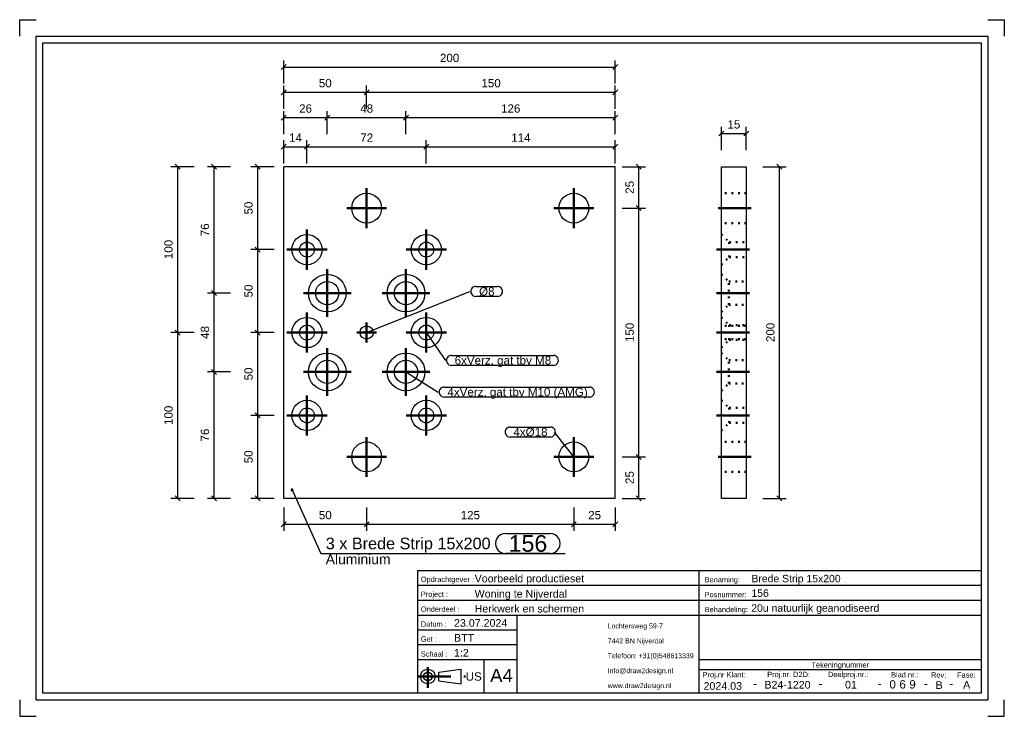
# Model space of a CAD drawing. Header units: millimetres. Extents: x 166 to 463, y -270 to -60.
import ezdxf
from ezdxf.enums import TextEntityAlignment as Align

# ---------------------------------------------------------------- set-up
doc = ezdxf.new("R2010")
doc.units = ezdxf.units.MM
doc.linetypes.add('DOT', pattern=[2, 0.5, -1.5])
doc.linetypes.add('STRICHPUNKT2', pattern=[18.5, 10, -4, 0.5, -4])
doc.layers.get('0').update_dxf_attribs({"linetype": 'CONTINUOUS'})
for name, color, linetype in [('DIM49', 4, 'CONTINUOUS'), ('TXT_ALL', 7, 'CONTINUOUS'), ('TXT_DIM49', 2, 'CONTINUOUS'), ('TXT_YELLOW', 2, 'CONTINUOUS')]:
    doc.layers.add(name, color=color, linetype=linetype)
doc.layers.add('LE_ALL', color=7, linetype='CONTINUOUS', lineweight=50)
doc.styles.add('ARIAL', font='arial.ttf')

# ---------------------------------------------------------------- blocks, each defined once
blk = doc.blocks.new('TFIELD_00005', base_point=(343.42, -260.48))
at = {"layer": 'TXT_YELLOW', "style": 'ARIAL'}
for s, p in [('Lochtersweg 59-7', (343.42, -242.48)), ('7442 BN Nijverdal', (343.42, -246.98)), ('Telefoon: +31(0)548613339', (343.42, -251.48)), ('Info@draw2design.nl', (343.42, -255.98)), ('www.draw2design.nl', (343.42, -260.48))]:
    blk.add_text(s, height=1.5, dxfattribs=at).set_placement(p, align=Align.MIDDLE_LEFT)
blk = doc.blocks.new('FLEX_00004', base_point=(356.24, -262.73))
blk.add_blockref('TFIELD_00005', (343.42, -260.48))
blk = doc.blocks.new('D2D_00003', base_point=(316.3, -260.87))
blk.add_blockref('FLEX_00004', (356.24, -262.73))
blk = doc.blocks.new('TFIELD_00007', base_point=(307.96, -257.42))
at = {"layer": 'TXT_YELLOW', "style": 'ARIAL'}
blk.add_text('A4', height=4, dxfattribs=at).set_placement((307.96, -257.42), align=Align.MIDDLE_LEFT)
blk = doc.blocks.new('FLEX_00006', base_point=(311.34, -257.42))
blk.add_blockref('TFIELD_00007', (307.96, -257.42))
blk = doc.blocks.new('TFIELD_00013', base_point=(300.58, -257.73))
at = {"layer": 'TXT_YELLOW', "style": 'ARIAL'}
blk.add_text('US', height=2.5, dxfattribs=at).set_placement((300.58, -257.73), align=Align.MIDDLE_LEFT)
blk = doc.blocks.new('FLEX_00012', base_point=(300.58, -257.73))
blk.add_blockref('TFIELD_00013', (300.58, -257.73))
blk = doc.blocks.new('US_00011', base_point=(290.49, -257.73))
blk.add_line((292.51, -259.06), (299.07, -259.95))
blk.add_lwpolyline([(292.51, -259.06), (292.51, -256.39), (299.07, -255.5), (299.07, -259.95)])
for radius in [2.22, 1.33]:
    blk.add_circle((289.15, -257.73), radius)
at = {"layer": 'LE_ALL', "color": 1, "linetype": 'STRICHPUNKT2'}
for p, q in [((289.15, -254.91), (289.15, -261.13)), ((286.05, -257.73), (300.92, -257.73))]:
    blk.add_line(p, q, dxfattribs=at)
blk.add_blockref('FLEX_00012', (300.58, -257.73))
blk = doc.blocks.new('SCHRIFE_00015', base_point=(297.05, -242.73))
for p, q in [((286.05, -225.73), (371.05, -225.73)), ((286.05, -225.73), (286.05, -262.73)), ((371.05, -225.73), (456.05, -225.73)), ((371.05, -262.73), (371.05, -225.73)), ((456.05, -225.73), (456.05, -262.73)), ((286.05, -230.23), (371.05, -230.23)), ((371.05, -230.23), (456.05, -230.23)), ((286.05, -234.73), (371.05, -234.73)), ((371.05, -234.73), (456.05, -234.73)), ((286.05, -239.23), (456.05, -239.23)), ((316.05, -239.23), (316.05, -262.73)), ((316.05, -243.73), (286.05, -243.73)), ((316.05, -248.23), (286.05, -248.23)), ((316.05, -252.73), (286.05, -252.73)), ((306.05, -252.73), (306.05, -262.73)), ((456.05, -252.73), (371.05, -252.73)), ((456.05, -255.73), (371.05, -255.73)), ((456.05, -262.73), (286.05, -262.73))]:
    blk.add_line(p, q)
at = {"layer": 'TXT_YELLOW', "style": 'ARIAL'}
for s, height, p in [('Voorbeeld productieset', 2.3, (303.28, -229.33)), ('Brede Strip 15x200', 2.25, (386.77, -229.33)), ('Woning te Nijverdal', 2.3, (303.28, -233.93)), ('156', 2.25, (386.77, -233.72)), ('Herkwerk en schermen', 2.3, (303.28, -238.43)), ('20u natuurlijk geanodiseerd', 2.25, (386.72, -238.22)), ('23.07.2024', 2.3, (297.05, -242.73)), ('BTT', 2.3, (297.05, -247.23)), ('1:2', 2.3, (297.05, -251.73))]:
    blk.add_text(s, height=height, dxfattribs=at).set_placement(p)
for s, height, p in [('2024.03', 2.3, (378.13, -261.73)), ('-', 2.5, (387.88, -261.07)), ('B24-1220', 2.3, (397.65, -261.37)), ('-', 2.5, (407.62, -261.07)), ('01', 2.3, (416.79, -261.35)), ('-', 2.5, (425.45, -261.07)), ('-', 2.5, (439.39, -261.07)), ('B', 2.3, (443.39, -261.46)), ('-', 2.5, (447.04, -261.07)), ('A', 2.3, (451.69, -261.36))]:
    blk.add_text(s, height=height, dxfattribs=at).set_placement(p, align=Align.CENTER)
blk = doc.blocks.new('TFIELD_00019', base_point=(434.4, -260.1))
at = {"layer": 'TXT_ALL', "style": 'ARIAL'}
blk.add_text('9', height=2.5, dxfattribs=at).set_placement((434.4, -260.1), align=Align.MIDDLE_LEFT)
blk = doc.blocks.new('9_00018')
blk.add_blockref('TFIELD_00019', (434.4, -260.1))
blk = doc.blocks.new('TELLER1_00017')
blk.add_blockref('9_00018', (0, 0))
blk = doc.blocks.new('TFIELD_00022', base_point=(431.4, -260.1))
at = {"layer": 'TXT_ALL', "style": 'ARIAL'}
blk.add_text('6', height=2.5, dxfattribs=at).set_placement((431.4, -260.1), align=Align.MIDDLE_LEFT)
blk = doc.blocks.new('6_00021')
blk.add_blockref('TFIELD_00022', (431.4, -260.1))
blk = doc.blocks.new('TELLER2_00020')
blk.add_blockref('6_00021', (0, 0))
blk = doc.blocks.new('TFIELD_00025', base_point=(428.4, -260.1))
at = {"layer": 'TXT_ALL', "style": 'ARIAL'}
blk.add_text('0', height=2.5, dxfattribs=at).set_placement((428.4, -260.1), align=Align.MIDDLE_LEFT)
blk = doc.blocks.new('0_00024')
blk.add_blockref('TFIELD_00025', (428.4, -260.1))
blk = doc.blocks.new('TELLER3_00023')
blk.add_blockref('0_00024', (0, 0))
blk = doc.blocks.new('NL_00026', base_point=(287.05, -229.23))
at = {"layer": 'TXT_ALL', "color": 1, "style": 'ARIAL'}
blk.add_text('Tekeningnummer', height=1.6, dxfattribs=at).set_placement((413.55, -254.23), align=Align.MIDDLE_CENTER)
at = {"layer": 'TXT_YELLOW', "style": 'ARIAL'}
for s, p in [('Opdrachtgever :', (287.05, -229.23)), ('Benaming:', (372.65, -229.33)), ('Project :', (287.05, -233.73)), ('Posnummer:', (372.65, -233.83)), ('Onderdeel :', (287.05, -238.23)), ('Behandeling:', (372.65, -238.33)), ('Datum :', (287.05, -242.73)), ('Get :', (287.05, -247.23)), ('Schaal :', (287.05, -251.73)), ('Proj.nr Klant:', (372.05, -257.97)), ('Proj.nr. D2D:', (391.53, -257.9)), ('Deelproj.nr.:', (409.85, -257.9)), ('Blad.nr.:', (428.89, -258.01)), ('Rev:', (440.96, -258.06)), ('Fase:', (448.8, -258.06))]:
    blk.add_text(s, height=1.6, dxfattribs=at).set_placement(p)
blk = doc.blocks.new('SCHRIFE_00014')
for name, p in [('SCHRIFE_00015', (297.05, -242.73)), ('NL_00026', (287.05, -229.23)), ('TELLER3_00023', (0, 0)), ('TELLER2_00020', (0, 0)), ('TELLER1_00017', (0, 0))]:
    blk.add_blockref(name, p)
blk = doc.blocks.new('DINA4Q_00002', base_point=(456.05, -66.73))
for p, q in [((458.05, -64.73), (458.05, -264.73)), ((173.05, -262.73), (173.05, -66.73)), ((173.05, -66.73), (456.05, -66.73)), ((171.05, -264.73), (458.05, -264.73))]:
    blk.add_line(p, q)
for points in [[(166.05, -64.73), (166.05, -59.73), (171.05, -59.73)], [(458.05, -59.73), (463.05, -59.73), (463.05, -64.73)], [(171.05, -264.73), (171.05, -64.73), (458.05, -64.73)], [(456.05, -66.73), (456.05, -262.73), (173.05, -262.73)], [(166.05, -264.73), (166.05, -269.73), (171.05, -269.73)], [(458.05, -269.73), (463.05, -269.73), (463.05, -264.73)]]:
    blk.add_lwpolyline(points)
for name, p in [('SCHRIFE_00014', (0, 0)), ('D2D_00003', (316.3, -260.87)), ('US_00011', (290.49, -257.73)), ('FLEX_00006', (311.34, -257.42))]:
    blk.add_blockref(name, p)
blk = doc.blocks.new('_ZBL0065_00001')
blk.add_blockref('DINA4Q_00002', (456.05, -66.73))
blk = doc.blocks.new('_D1', base_point=(250.34, -87.75))
at = {"layer": 'DIM49', "color": 1}
for p, q in [((246.45, -88.5), (244.95, -90)), ((245.7, -94.25), (245.7, -87.25)), ((258.07, -90), (259.57, -88.5)), ((258.82, -94.25), (258.82, -87.25)), ((245.7, -89.25), (258.82, -89.25))]:
    blk.add_line(p, q, dxfattribs=at)
at = {"layer": 'TXT_DIM49', "style": 'ARIAL'}
blk.add_text('26', height=2.5, dxfattribs=at).set_placement((250.34, -87.75))
blk = doc.blocks.new('_D2', base_point=(268.78, -87.75))
at = {"layer": 'DIM49', "color": 1}
for p, q in [((259.57, -88.5), (258.07, -90)), ((258.82, -94.25), (258.82, -87.25)), ((281.82, -90), (283.32, -88.5)), ((282.57, -94.25), (282.57, -87.25)), ((258.82, -89.25), (282.57, -89.25))]:
    blk.add_line(p, q, dxfattribs=at)
at = {"layer": 'TXT_DIM49', "style": 'ARIAL'}
blk.add_text('48', height=2.5, dxfattribs=at).set_placement((268.78, -87.75))
blk = doc.blocks.new('_D3', base_point=(311.25, -87.75))
at = {"layer": 'DIM49', "color": 1}
for p, q in [((283.32, -88.5), (281.82, -90)), ((282.57, -94.25), (282.57, -87.25)), ((344.95, -90), (346.45, -88.5)), ((345.7, -94.25), (345.7, -87.25)), ((282.57, -89.25), (345.7, -89.25))]:
    blk.add_line(p, q, dxfattribs=at)
at = {"layer": 'TXT_DIM49', "style": 'ARIAL'}
blk.add_text('126', height=2.5, dxfattribs=at).set_placement((311.25, -87.75))
blk = doc.blocks.new('_D4', base_point=(247.28, -96.53))
at = {"layer": 'DIM49', "color": 1}
for p, q in [((246.45, -97.28), (244.95, -98.78)), ((245.7, -103.03), (245.7, -96.03)), ((251.95, -98.78), (253.45, -97.28)), ((252.7, -103.03), (252.7, -96.03)), ((245.7, -98.03), (252.7, -98.03))]:
    blk.add_line(p, q, dxfattribs=at)
at = {"layer": 'TXT_DIM49', "style": 'ARIAL'}
blk.add_text('14', height=2.5, dxfattribs=at).set_placement((247.28, -96.53))
blk = doc.blocks.new('_D5', base_point=(268.78, -96.53))
at = {"layer": 'DIM49', "color": 1}
for p, q in [((253.45, -97.28), (251.95, -98.78)), ((252.7, -103.03), (252.7, -96.03)), ((287.95, -98.78), (289.45, -97.28)), ((288.7, -103.03), (288.7, -96.03)), ((252.7, -98.03), (288.7, -98.03))]:
    blk.add_line(p, q, dxfattribs=at)
at = {"layer": 'TXT_DIM49', "style": 'ARIAL'}
blk.add_text('72', height=2.5, dxfattribs=at).set_placement((268.78, -96.53))
blk = doc.blocks.new('_D6', base_point=(314.32, -96.53))
at = {"layer": 'DIM49', "color": 1}
for p, q in [((289.45, -97.28), (287.95, -98.78)), ((288.7, -103.03), (288.7, -96.03)), ((344.95, -98.78), (346.45, -97.28)), ((345.7, -103.03), (345.7, -96.03)), ((288.7, -98.03), (345.7, -98.03))]:
    blk.add_line(p, q, dxfattribs=at)
at = {"layer": 'TXT_DIM49', "style": 'ARIAL'}
blk.add_text('114', height=2.5, dxfattribs=at).set_placement((314.32, -96.53))
blk = doc.blocks.new('_D7', base_point=(256.28, -80.1))
at = {"layer": 'DIM49', "color": 1}
for p, q in [((245.7, -86.6), (245.7, -79.6)), ((270.7, -86.6), (270.7, -79.6)), ((246.45, -80.85), (244.95, -82.35)), ((245.7, -81.6), (270.7, -81.6)), ((269.95, -82.35), (271.45, -80.85))]:
    blk.add_line(p, q, dxfattribs=at)
at = {"layer": 'TXT_DIM49', "style": 'ARIAL'}
blk.add_text('50', height=2.5, dxfattribs=at).set_placement((256.28, -80.1))
blk = doc.blocks.new('_D8', base_point=(305.32, -80.1))
at = {"layer": 'DIM49', "color": 1}
for p, q in [((270.7, -86.6), (270.7, -79.6)), ((345.7, -86.6), (345.7, -79.6)), ((271.45, -80.85), (269.95, -82.35)), ((270.7, -81.6), (345.7, -81.6)), ((344.95, -82.35), (346.45, -80.85))]:
    blk.add_line(p, q, dxfattribs=at)
at = {"layer": 'TXT_DIM49', "style": 'ARIAL'}
blk.add_text('150', height=2.5, dxfattribs=at).set_placement((305.32, -80.1))
blk = doc.blocks.new('_D9', base_point=(256.28, -210.32))
at = {"layer": 'DIM49', "color": 1}
for p, q in [((245.7, -206.82), (245.7, -213.82)), ((270.7, -206.82), (270.7, -213.82)), ((246.45, -211.07), (244.95, -212.57)), ((245.7, -211.82), (270.7, -211.82)), ((269.95, -212.57), (271.45, -211.07))]:
    blk.add_line(p, q, dxfattribs=at)
at = {"layer": 'TXT_DIM49', "style": 'ARIAL'}
blk.add_text('50', height=2.5, dxfattribs=at).set_placement((256.28, -210.32))
blk = doc.blocks.new('_D10', base_point=(299.07, -210.32))
at = {"layer": 'DIM49', "color": 1}
for p, q in [((270.7, -206.82), (270.7, -213.82)), ((333.2, -206.82), (333.2, -213.82)), ((271.45, -211.07), (269.95, -212.57)), ((270.7, -211.82), (333.2, -211.82)), ((332.45, -212.57), (333.95, -211.07))]:
    blk.add_line(p, q, dxfattribs=at)
at = {"layer": 'TXT_DIM49', "style": 'ARIAL'}
blk.add_text('125', height=2.5, dxfattribs=at).set_placement((299.07, -210.32))
blk = doc.blocks.new('_D11', base_point=(337.53, -210.32))
at = {"layer": 'DIM49', "color": 1}
for p, q in [((333.2, -206.82), (333.2, -213.82)), ((345.7, -206.82), (345.7, -213.82)), ((333.95, -211.07), (332.45, -212.57)), ((333.2, -211.82), (345.7, -211.82)), ((344.95, -212.57), (346.45, -211.07))]:
    blk.add_line(p, q, dxfattribs=at)
at = {"layer": 'TXT_DIM49', "style": 'ARIAL'}
blk.add_text('25', height=2.5, dxfattribs=at).set_placement((337.53, -210.32))
blk = doc.blocks.new('_D12', base_point=(351.28, -199.7))
at = {"layer": 'DIM49', "color": 1}
for p, q in [((347.78, -191.53), (354.78, -191.53)), ((353.53, -192.28), (352.03, -190.78)), ((352.78, -204.03), (352.78, -191.53)), ((347.78, -204.03), (354.78, -204.03)), ((352.03, -203.28), (353.53, -204.78))]:
    blk.add_line(p, q, dxfattribs=at)
at = {"layer": 'TXT_DIM49', "style": 'ARIAL'}
blk.add_text('25', height=2.5, rotation=90.0002, dxfattribs=at).set_placement((351.28, -199.7))
blk = doc.blocks.new('_D13', base_point=(351.28, -156.91))
at = {"layer": 'DIM49', "color": 1}
for p, q in [((353.53, -117.28), (352.03, -115.78)), ((347.78, -116.53), (354.78, -116.53)), ((352.78, -191.53), (352.78, -116.53)), ((347.78, -191.53), (354.78, -191.53)), ((352.03, -190.78), (353.53, -192.28))]:
    blk.add_line(p, q, dxfattribs=at)
at = {"layer": 'TXT_DIM49', "style": 'ARIAL'}
blk.add_text('150', height=2.5, rotation=90.0002, dxfattribs=at).set_placement((351.28, -156.91))
blk = doc.blocks.new('_D14', base_point=(351.28, -112.2))
at = {"layer": 'DIM49', "color": 1}
for p, q in [((353.53, -104.78), (352.03, -103.28)), ((347.78, -104.03), (354.78, -104.03)), ((352.78, -116.53), (352.78, -104.03)), ((352.03, -115.78), (353.53, -117.28)), ((347.78, -116.53), (354.78, -116.53))]:
    blk.add_line(p, q, dxfattribs=at)
at = {"layer": 'TXT_DIM49', "style": 'ARIAL'}
blk.add_text('25', height=2.5, rotation=90.0002, dxfattribs=at).set_placement((351.28, -112.2))
blk = doc.blocks.new('_D15', base_point=(236.31, -118.45))
at = {"layer": 'DIM49', "color": 1}
for p, q in [((238.56, -104.78), (237.06, -103.28)), ((242.81, -104.03), (235.81, -104.03)), ((237.81, -104.03), (237.81, -129.03)), ((242.81, -129.03), (235.81, -129.03)), ((237.06, -128.28), (238.56, -129.78))]:
    blk.add_line(p, q, dxfattribs=at)
at = {"layer": 'TXT_DIM49', "style": 'ARIAL'}
blk.add_text('50', height=2.5, rotation=90.0002, dxfattribs=at).set_placement((236.31, -118.45))
blk = doc.blocks.new('_D16', base_point=(236.31, -143.45))
at = {"layer": 'DIM49', "color": 1}
for p, q in [((242.81, -129.03), (235.81, -129.03)), ((238.56, -129.78), (237.06, -128.28)), ((237.81, -129.03), (237.81, -154.03)), ((242.81, -154.03), (235.81, -154.03)), ((237.06, -153.28), (238.56, -154.78))]:
    blk.add_line(p, q, dxfattribs=at)
at = {"layer": 'TXT_DIM49', "style": 'ARIAL'}
blk.add_text('50', height=2.5, rotation=90.0002, dxfattribs=at).set_placement((236.31, -143.45))
blk = doc.blocks.new('_D17', base_point=(236.31, -168.45))
at = {"layer": 'DIM49', "color": 1}
for p, q in [((242.81, -154.03), (235.81, -154.03)), ((238.56, -154.78), (237.06, -153.28)), ((237.81, -154.03), (237.81, -179.03)), ((242.81, -179.03), (235.81, -179.03)), ((237.06, -178.28), (238.56, -179.78))]:
    blk.add_line(p, q, dxfattribs=at)
at = {"layer": 'TXT_DIM49', "style": 'ARIAL'}
blk.add_text('50', height=2.5, rotation=90.0002, dxfattribs=at).set_placement((236.31, -168.45))
blk = doc.blocks.new('_D18', base_point=(236.31, -193.45))
at = {"layer": 'DIM49', "color": 1}
for p, q in [((242.81, -179.03), (235.81, -179.03)), ((238.56, -179.78), (237.06, -178.28)), ((237.81, -179.03), (237.81, -204.03)), ((242.81, -204.03), (235.81, -204.03)), ((237.06, -203.28), (238.56, -204.78))]:
    blk.add_line(p, q, dxfattribs=at)
at = {"layer": 'TXT_DIM49', "style": 'ARIAL'}
blk.add_text('50', height=2.5, rotation=90.0002, dxfattribs=at).set_placement((236.31, -193.45))
blk = doc.blocks.new('_D19', base_point=(223.17, -186.89))
at = {"layer": 'DIM49', "color": 1}
for p, q in [((229.67, -165.91), (222.67, -165.91)), ((225.42, -166.66), (223.92, -165.16)), ((224.67, -204.03), (224.67, -165.91)), ((229.67, -204.03), (222.67, -204.03)), ((223.92, -203.28), (225.42, -204.78))]:
    blk.add_line(p, q, dxfattribs=at)
at = {"layer": 'TXT_DIM49', "style": 'ARIAL'}
blk.add_text('76', height=2.5, rotation=90.0002, dxfattribs=at).set_placement((223.17, -186.89))
blk = doc.blocks.new('_D20', base_point=(223.17, -155.95))
at = {"layer": 'DIM49', "color": 1}
for p, q in [((229.67, -142.16), (222.67, -142.16)), ((225.42, -142.91), (223.92, -141.41)), ((224.67, -165.91), (224.67, -142.16)), ((229.67, -165.91), (222.67, -165.91)), ((223.92, -165.16), (225.42, -166.66))]:
    blk.add_line(p, q, dxfattribs=at)
at = {"layer": 'TXT_DIM49', "style": 'ARIAL'}
blk.add_text('48', height=2.5, rotation=90.0002, dxfattribs=at).set_placement((223.17, -155.95))
blk = doc.blocks.new('_D21', base_point=(223.17, -125.01))
at = {"layer": 'DIM49', "color": 1}
for p, q in [((225.42, -104.78), (223.92, -103.28)), ((229.67, -104.03), (222.67, -104.03)), ((224.67, -142.16), (224.67, -104.03)), ((229.67, -142.16), (222.67, -142.16)), ((223.92, -141.41), (225.42, -142.91))]:
    blk.add_line(p, q, dxfattribs=at)
at = {"layer": 'TXT_DIM49', "style": 'ARIAL'}
blk.add_text('76', height=2.5, rotation=90.0002, dxfattribs=at).set_placement((223.17, -125.01))
blk = doc.blocks.new('SHAPE_00067', base_point=(333.2, -191.53))
at = {"layer": 'DIM49', "color": 3}
for p, q in [((313.98, -182.53), (326.15, -182.53)), ((333.2, -191.53), (327.4, -184.03)), ((326.15, -185.53), (313.98, -185.53))]:
    blk.add_line(p, q, dxfattribs=at)
for centre, start_param, end_param in [((313.98, -184.03), 1.570796, 4.712389), ((326.15, -184.03), 4.712389, 7.853982)]:
    blk.add_ellipse(centre, major_axis=(1.5, 0), ratio=1, start_param=start_param, end_param=end_param, dxfattribs=at)
at = {"layer": 'TXT_DIM49', "style": 'ARIAL'}
blk.add_text('4xØ18', height=2.5, dxfattribs=at).set_placement((314.98, -184.03), align=Align.MIDDLE_LEFT)
blk = doc.blocks.new('_D22', base_point=(292.82, -72.49))
at = {"layer": 'DIM49', "color": 1}
for p, q in [((246.45, -73.24), (244.95, -74.74)), ((245.7, -78.99), (245.7, -71.99)), ((245.7, -73.99), (345.7, -73.99)), ((344.95, -74.74), (346.45, -73.24)), ((345.7, -78.99), (345.7, -71.99))]:
    blk.add_line(p, q, dxfattribs=at)
at = {"layer": 'TXT_DIM49', "style": 'ARIAL'}
blk.add_text('200', height=2.5, dxfattribs=at).set_placement((292.82, -72.49))
blk = doc.blocks.new('_D23', base_point=(212.18, -131.91))
at = {"layer": 'DIM49', "color": 1}
for p, q in [((214.43, -104.78), (212.93, -103.28)), ((218.68, -104.03), (211.68, -104.03)), ((213.68, -104.03), (213.68, -154.03)), ((218.68, -154.03), (211.68, -154.03)), ((212.93, -153.28), (214.43, -154.78))]:
    blk.add_line(p, q, dxfattribs=at)
at = {"layer": 'TXT_DIM49', "style": 'ARIAL'}
blk.add_text('100', height=2.5, rotation=90.0002, dxfattribs=at).set_placement((212.18, -131.91))
blk = doc.blocks.new('_D24', base_point=(212.18, -181.91))
at = {"layer": 'DIM49', "color": 1}
for p, q in [((218.68, -154.03), (211.68, -154.03)), ((214.43, -154.78), (212.93, -153.28)), ((213.68, -154.03), (213.68, -204.03)), ((218.68, -204.03), (211.68, -204.03)), ((212.93, -203.28), (214.43, -204.78))]:
    blk.add_line(p, q, dxfattribs=at)
at = {"layer": 'TXT_DIM49', "style": 'ARIAL'}
blk.add_text('100', height=2.5, rotation=90.0002, dxfattribs=at).set_placement((212.18, -181.91))
blk = doc.blocks.new('SHAPE_00071', base_point=(288.7, -154.03))
at = {"layer": 'DIM49', "color": 3}
for p, q in [((288.7, -154.03), (294.5, -162.43)), ((296.25, -160.93), (327.03, -160.93)), ((327.03, -163.93), (296.25, -163.93))]:
    blk.add_line(p, q, dxfattribs=at)
for centre, start_param, end_param in [((296.25, -162.43), 1.570796, 4.712389), ((327.03, -162.43), 4.712389, 7.853982)]:
    blk.add_ellipse(centre, major_axis=(1.5, 0), ratio=1, start_param=start_param, end_param=end_param, dxfattribs=at)
at = {"layer": 'TXT_DIM49', "style": 'ARIAL'}
blk.add_text('6xVerz. gat tbv M8', height=2.5, dxfattribs=at).set_placement((297.25, -162.43), align=Align.MIDDLE_LEFT)
blk = doc.blocks.new('SHAPE_00072', base_point=(282.57, -165.91))
at = {"layer": 'DIM49', "color": 3}
for p, q in [((282.57, -165.91), (292.32, -171.98)), ((294.07, -170.48), (337.89, -170.48)), ((337.89, -173.48), (294.07, -173.48))]:
    blk.add_line(p, q, dxfattribs=at)
for centre, start_param, end_param in [((294.07, -171.98), 1.570796, 4.712389), ((337.89, -171.98), 4.712389, 7.853982)]:
    blk.add_ellipse(centre, major_axis=(1.5, 0), ratio=1, start_param=start_param, end_param=end_param, dxfattribs=at)
at = {"layer": 'TXT_DIM49', "style": 'ARIAL'}
blk.add_text('4xVerz. gat tbv M10 (AMG)', height=2.5, dxfattribs=at).set_placement((295.07, -171.98), align=Align.MIDDLE_LEFT)
blk = doc.blocks.new('SHAPE_00073', base_point=(270.7, -154.03))
at = {"layer": 'DIM49', "color": 3}
for p, q in [((270.7, -154.03), (301.87, -141.65)), ((303.62, -140.15), (310.23, -140.15)), ((310.23, -143.15), (303.62, -143.15))]:
    blk.add_line(p, q, dxfattribs=at)
for centre, start_param, end_param in [((303.62, -141.65), 1.570796, 4.712389), ((310.23, -141.65), 4.712389, 7.853982)]:
    blk.add_ellipse(centre, major_axis=(1.5, 0), ratio=1, start_param=start_param, end_param=end_param, dxfattribs=at)
at = {"layer": 'TXT_DIM49', "style": 'ARIAL'}
blk.add_text('Ø8', height=2.5, dxfattribs=at).set_placement((304.62, -141.65), align=Align.MIDDLE_LEFT)
blk = doc.blocks.new('SHAPE_00074', base_point=(248.2, -201.5))
at = {"layer": 'DIM49', "color": 3}
for p, q in [((247.94, -201.46), (248.46, -201.46)), ((248, -201.66), (248.41, -201.66)), ((248.31, -201.26), (248.09, -201.26)), ((248.2, -201.5), (256.86, -220.62)), ((312.54, -214.62), (326.06, -214.62)), ((256.86, -220.62), (330.56, -220.62)), ((326.06, -220.62), (312.54, -220.62))]:
    blk.add_line(p, q, dxfattribs=at)
blk.add_lwpolyline([(248.04, -201.29), (247.99, -201.34), (247.96, -201.4), (247.94, -201.47), (247.94, -201.54), (247.96, -201.6), (248, -201.66), (248.05, -201.71), (248.11, -201.74), (248.18, -201.76), (248.24, -201.76), (248.31, -201.74), (248.37, -201.7), (248.42, -201.65), (248.45, -201.59), (248.46, -201.52), (248.46, -201.45), (248.44, -201.39), (248.41, -201.33), (248.36, -201.28), (248.29, -201.25), (248.23, -201.23), (248.16, -201.24), (248.09, -201.26)], close=True, dxfattribs=at)
for centre, start_param, end_param in [((312.54, -217.62), 1.570796, 4.712389), ((326.06, -217.62), 4.712389, 7.853982)]:
    blk.add_ellipse(centre, major_axis=(3, 0), ratio=1, start_param=start_param, end_param=end_param, dxfattribs=at)
at = {"layer": 'TXT_DIM49', "style": 'ARIAL'}
for s, height, p in [('3 x Brede Strip 15x200', 3.5, (258.36, -217.62)), ('156', 5, (313.54, -217.62)), ('Aluminium', 3, (258.36, -222.37))]:
    blk.add_text(s, height=height, dxfattribs=at).set_placement(p, align=Align.MIDDLE_LEFT)
blk = doc.blocks.new('Brede Strip 15x200_00032', base_point=(288.7, -176.78))
for p, q in [((345.7, -104.03), (245.7, -104.03)), ((345.7, -204.03), (345.7, -104.03))]:
    blk.add_line(p, q)
blk.add_lwpolyline([(345.7, -204.03), (245.7, -204.03), (245.7, -104.03)])
for centre, radius in [((270.7, -116.53), 4.5), ((333.2, -116.53), 4.5), ((252.7, -129.03), 4.56), ((288.7, -129.03), 4.56), ((252.7, -129.03), 2.25), ((288.7, -129.03), 2.25), ((258.82, -142.16), 5.68), ((282.57, -142.16), 5.68), ((258.82, -142.16), 3.5), ((282.57, -142.16), 3.5), ((252.7, -154.03), 4.56), ((288.7, -154.03), 4.56), ((252.7, -154.03), 2.25), ((270.7, -154.03), 2), ((288.7, -154.03), 2.25), ((258.82, -165.91), 5.68), ((282.57, -165.91), 5.68), ((258.82, -165.91), 3.5), ((282.57, -165.91), 3.5), ((252.7, -179.03), 4.56), ((288.7, -179.03), 4.56), ((252.7, -179.03), 2.25), ((288.7, -179.03), 2.25), ((270.7, -191.53), 4.5), ((333.2, -191.53), 4.5)]:
    blk.add_circle(centre, radius)
for name, p in [('_D22', (292.82, -72.49)), ('_D7', (256.28, -80.1)), ('_D8', (305.32, -80.1)), ('_D1', (250.34, -87.75)), ('_D2', (268.78, -87.75)), ('_D3', (311.25, -87.75)), ('_D4', (247.28, -96.53)), ('_D5', (268.78, -96.53)), ('_D6', (314.32, -96.53)), ('_D23', (212.18, -131.91)), ('_D21', (223.17, -125.01)), ('_D15', (236.31, -118.45)), ('_D14', (351.28, -112.2)), ('_D13', (351.28, -156.91)), ('_D16', (236.31, -143.45)), ('_D20', (223.17, -155.95)), ('SHAPE_00073', (270.7, -154.03)), ('_D24', (212.18, -181.91)), ('_D17', (236.31, -168.45)), ('SHAPE_00071', (288.7, -154.03)), ('_D19', (223.17, -186.89)), ('SHAPE_00072', (282.57, -165.91)), ('_D18', (236.31, -193.45)), ('SHAPE_00067', (333.2, -191.53)), ('_D12', (351.28, -199.7)), ('SHAPE_00074', (248.2, -201.5)), ('_D9', (256.28, -210.32)), ('_D10', (299.07, -210.32)), ('_D11', (337.53, -210.32))]:
    blk.add_blockref(name, p)
blk = doc.blocks.new('_00034', base_point=(288.7, -179.03))
at = {"layer": 'LE_ALL', "color": 1, "linetype": 'STRICHPUNKT2'}
for p, q in [((270.7, -116.53), (270.7, -110.53)), ((270.7, -116.53), (270.7, -110.53)), ((333.2, -116.53), (333.2, -110.53)), ((333.2, -116.53), (333.2, -110.53)), ((270.7, -116.53), (264.7, -116.53)), ((270.7, -116.53), (264.7, -116.53)), ((270.7, -116.53), (276.7, -116.53)), ((270.7, -116.53), (270.7, -122.53)), ((270.7, -116.53), (276.7, -116.53)), ((270.7, -116.53), (270.7, -122.53)), ((333.2, -116.53), (327.2, -116.53)), ((333.2, -116.53), (327.2, -116.53)), ((333.2, -116.53), (339.2, -116.53)), ((333.2, -116.53), (333.2, -122.53)), ((333.2, -116.53), (339.2, -116.53)), ((333.2, -116.53), (333.2, -122.53)), ((252.7, -129.03), (252.7, -122.97)), ((288.7, -129.03), (288.7, -122.97)), ((252.7, -129.03), (252.7, -125.28)), ((288.7, -129.03), (288.7, -125.28)), ((252.7, -129.03), (246.63, -129.03)), ((252.7, -129.03), (248.95, -129.03)), ((252.7, -129.03), (252.7, -135.09)), ((252.7, -129.03), (258.76, -129.03)), ((252.7, -129.03), (252.7, -132.78)), ((252.7, -129.03), (256.45, -129.03)), ((288.7, -129.03), (282.63, -129.03)), ((288.7, -129.03), (284.95, -129.03)), ((288.7, -129.03), (288.7, -135.09)), ((288.7, -129.03), (294.76, -129.03)), ((288.7, -129.03), (288.7, -132.78)), ((288.7, -129.03), (292.45, -129.03)), ((258.82, -142.16), (258.82, -134.97)), ((282.57, -142.16), (282.57, -134.97)), ((258.82, -142.16), (258.82, -137.16)), ((282.57, -142.16), (282.57, -137.16)), ((258.82, -142.16), (251.64, -142.16)), ((258.82, -142.16), (253.82, -142.16)), ((258.82, -142.16), (266, -142.16)), ((258.82, -142.16), (258.82, -149.34)), ((258.82, -142.16), (263.82, -142.16)), ((258.82, -142.16), (258.82, -147.16)), ((282.57, -142.16), (275.39, -142.16)), ((282.57, -142.16), (277.57, -142.16)), ((282.57, -142.16), (289.75, -142.16)), ((282.57, -142.16), (282.57, -149.34)), ((282.57, -142.16), (287.57, -142.16)), ((282.57, -142.16), (282.57, -147.16)), ((252.7, -154.03), (252.7, -147.97)), ((288.7, -154.03), (288.7, -147.97)), ((252.7, -154.03), (252.7, -150.28)), ((270.7, -154.03), (270.7, -151.03)), ((270.7, -154.03), (270.7, -151.03)), ((288.7, -154.03), (288.7, -150.28)), ((252.7, -154.03), (246.63, -154.03)), ((252.7, -154.03), (248.95, -154.03)), ((252.7, -154.03), (252.7, -160.09)), ((252.7, -154.03), (258.76, -154.03)), ((252.7, -154.03), (252.7, -157.78)), ((252.7, -154.03), (256.45, -154.03)), ((270.7, -154.03), (267.7, -154.03)), ((270.7, -154.03), (267.7, -154.03)), ((270.7, -154.03), (270.7, -157.03)), ((270.7, -154.03), (273.7, -154.03)), ((270.7, -154.03), (270.7, -157.03)), ((270.7, -154.03), (273.7, -154.03)), ((288.7, -154.03), (282.63, -154.03)), ((288.7, -154.03), (284.95, -154.03)), ((288.7, -154.03), (288.7, -160.09)), ((288.7, -154.03), (294.76, -154.03)), ((288.7, -154.03), (288.7, -157.78)), ((288.7, -154.03), (292.45, -154.03)), ((258.82, -165.91), (258.82, -158.72)), ((282.57, -165.91), (282.57, -158.72)), ((258.82, -165.91), (258.82, -160.91)), ((282.57, -165.91), (282.57, -160.91)), ((258.82, -165.91), (251.64, -165.91)), ((258.82, -165.91), (253.82, -165.91)), ((258.82, -165.91), (266, -165.91)), ((258.82, -165.91), (258.82, -173.09)), ((258.82, -165.91), (263.82, -165.91)), ((258.82, -165.91), (258.82, -170.91)), ((282.57, -165.91), (275.39, -165.91)), ((282.57, -165.91), (277.57, -165.91)), ((282.57, -165.91), (289.75, -165.91)), ((282.57, -165.91), (282.57, -173.09)), ((282.57, -165.91), (287.57, -165.91)), ((282.57, -165.91), (282.57, -170.91)), ((252.7, -179.03), (252.7, -172.97)), ((288.7, -179.03), (288.7, -172.97)), ((252.7, -179.03), (252.7, -175.28)), ((288.7, -179.03), (288.7, -175.28)), ((252.7, -179.03), (246.63, -179.03)), ((252.7, -179.03), (248.95, -179.03)), ((252.7, -179.03), (252.7, -185.09)), ((252.7, -179.03), (258.76, -179.03)), ((252.7, -179.03), (252.7, -182.78)), ((252.7, -179.03), (256.45, -179.03)), ((288.7, -179.03), (282.63, -179.03)), ((288.7, -179.03), (284.95, -179.03)), ((288.7, -179.03), (288.7, -185.09)), ((288.7, -179.03), (294.76, -179.03)), ((288.7, -179.03), (288.7, -182.78)), ((288.7, -179.03), (292.45, -179.03)), ((270.7, -191.53), (270.7, -185.53)), ((270.7, -191.53), (270.7, -185.53)), ((333.2, -191.53), (333.2, -185.53)), ((333.2, -191.53), (333.2, -185.53)), ((270.7, -191.53), (264.7, -191.53)), ((270.7, -191.53), (264.7, -191.53)), ((270.7, -191.53), (276.7, -191.53)), ((270.7, -191.53), (270.7, -197.53)), ((270.7, -191.53), (276.7, -191.53)), ((270.7, -191.53), (270.7, -197.53)), ((333.2, -191.53), (327.2, -191.53)), ((333.2, -191.53), (327.2, -191.53)), ((333.2, -191.53), (339.2, -191.53)), ((333.2, -191.53), (333.2, -197.53)), ((333.2, -191.53), (339.2, -191.53)), ((333.2, -191.53), (333.2, -197.53))]:
    blk.add_line(p, q, dxfattribs=at)
blk = doc.blocks.new('_00033')
blk.add_blockref('_00034', (288.7, -179.03))
blk = doc.blocks.new('Brede Strip 15x200_00031')
for name, p in [('Brede Strip 15x200_00032', (288.7, -176.78)), ('_00033', (0, 0))]:
    blk.add_blockref(name, p)
blk = doc.blocks.new('Voetplaat + montage_00030')
blk.add_blockref('Brede Strip 15x200_00031', (0, 0))
blk = doc.blocks.new('Eind koker - ihw op maat maken_00029')
blk.add_blockref('Voetplaat + montage_00030', (0, 0))
blk = doc.blocks.new('_A3D0171_00028')
blk.add_blockref('Eind koker - ihw op maat maken_00029', (0, 0))
blk = doc.blocks.new('_ANS0171_00027')
blk.add_blockref('_A3D0171_00028', (0, 0))
blk = doc.blocks.new('_D25', base_point=(379.56, -92.53))
at = {"layer": 'DIM49', "color": 1}
for p, q in [((377.73, -99.03), (377.73, -92.03)), ((385.23, -99.03), (385.23, -92.03)), ((378.48, -93.28), (376.98, -94.78)), ((377.73, -94.03), (385.23, -94.03)), ((384.48, -94.78), (385.98, -93.28))]:
    blk.add_line(p, q, dxfattribs=at)
at = {"layer": 'TXT_DIM49', "style": 'ARIAL'}
blk.add_text('15', height=2.5, dxfattribs=at).set_placement((379.56, -92.53))
blk = doc.blocks.new('_D26', base_point=(393.73, -156.91))
at = {"layer": 'DIM49', "color": 1}
for p, q in [((395.98, -104.78), (394.48, -103.28)), ((390.23, -104.03), (397.23, -104.03)), ((395.23, -204.03), (395.23, -104.03)), ((390.23, -204.03), (397.23, -204.03)), ((394.48, -203.28), (395.98, -204.78))]:
    blk.add_line(p, q, dxfattribs=at)
at = {"layer": 'TXT_DIM49', "style": 'ARIAL'}
blk.add_text('200', height=2.5, rotation=90.0002, dxfattribs=at).set_placement((393.73, -156.91))
blk = doc.blocks.new('Brede Strip 15x200_00040', base_point=(379.92, -169.41))
blk.add_lwpolyline([(385.23, -104.03), (385.23, -204.03), (377.73, -204.03), (377.73, -104.03)], close=True)
at = {"layer": 'LE_ALL', "color": 3, "linetype": 'DOT'}
for p, q in [((385.23, -112.03), (377.73, -112.03)), ((385.23, -121.03), (377.73, -121.03)), ((380.05, -131.28), (380.05, -126.78)), ((380.05, -126.78), (385.23, -126.78)), ((377.73, -133.59), (380.05, -131.28)), ((380.05, -131.28), (385.23, -131.28)), ((380.05, -131.28), (385.23, -131.28)), ((379.92, -145.66), (379.92, -138.66)), ((377.73, -147.84), (379.92, -145.66)), ((379.92, -145.66), (385.23, -145.66)), ((385.23, -152.03), (377.73, -152.03)), ((380.05, -156.28), (380.05, -151.78)), ((380.05, -151.78), (385.23, -151.78)), ((385.23, -156.03), (377.73, -156.03)), ((377.73, -158.59), (380.05, -156.28)), ((380.05, -156.28), (385.23, -156.28)), ((380.05, -156.28), (385.23, -156.28)), ((379.92, -169.41), (379.92, -162.41)), ((377.73, -171.59), (379.92, -169.41)), ((379.92, -169.41), (385.23, -169.41)), ((380.05, -181.28), (380.05, -176.78)), ((380.05, -176.78), (385.23, -176.78)), ((377.73, -183.59), (380.05, -181.28)), ((380.05, -181.28), (385.23, -181.28)), ((380.05, -181.28), (385.23, -181.28)), ((385.23, -187.03), (377.73, -187.03)), ((385.23, -196.03), (377.73, -196.03))]:
    blk.add_line(p, q, dxfattribs=at)
for points in [[(377.73, -124.47), (380.05, -126.78), (385.23, -126.78)], [(377.73, -136.47), (379.92, -138.66), (385.23, -138.66)], [(377.73, -149.47), (380.05, -151.78), (385.23, -151.78)], [(377.73, -160.22), (379.92, -162.41), (385.23, -162.41)], [(377.73, -174.47), (380.05, -176.78), (385.23, -176.78)]]:
    blk.add_lwpolyline(points, dxfattribs=at)
for name, p in [('_D25', (379.56, -92.53)), ('_D26', (393.73, -156.91))]:
    blk.add_blockref(name, p)
blk = doc.blocks.new('_00042', base_point=(376.23, -179.03))
at = {"layer": 'LE_ALL', "color": 1, "linetype": 'STRICHPUNKT2'}
for p, q in [((386.73, -116.53), (376.23, -116.53)), ((386.73, -116.53), (376.23, -116.53)), ((376.23, -129.03), (386.73, -129.03)), ((376.23, -129.03), (386.73, -129.03)), ((376.23, -142.16), (386.73, -142.16)), ((376.23, -142.16), (386.73, -142.16)), ((376.23, -154.03), (386.73, -154.03)), ((376.23, -154.03), (386.73, -154.03)), ((386.23, -154.03), (376.73, -154.03)), ((376.23, -165.91), (386.73, -165.91)), ((376.23, -165.91), (386.73, -165.91)), ((376.23, -179.03), (386.73, -179.03)), ((376.23, -179.03), (386.73, -179.03)), ((386.73, -191.53), (376.23, -191.53)), ((386.73, -191.53), (376.23, -191.53))]:
    blk.add_line(p, q, dxfattribs=at)
blk = doc.blocks.new('_00041')
blk.add_blockref('_00042', (376.23, -179.03))
blk = doc.blocks.new('Brede Strip 15x200_00039')
for name, p in [('Brede Strip 15x200_00040', (379.92, -169.41)), ('_00041', (0, 0))]:
    blk.add_blockref(name, p)
blk = doc.blocks.new('Voetplaat + montage_00038')
blk.add_blockref('Brede Strip 15x200_00039', (0, 0))
blk = doc.blocks.new('Eind koker - ihw op maat maken_00037')
blk.add_blockref('Voetplaat + montage_00038', (0, 0))
blk = doc.blocks.new('_A3D0172_00036')
blk.add_blockref('Eind koker - ihw op maat maken_00037', (0, 0))
blk = doc.blocks.new('_ANS0172_00035')
blk.add_blockref('_A3D0172_00036', (0, 0))

msp = doc.modelspace()

# ---------------------------------------------------------------- block references
for name in ['_ZBL0065_00001', '_ANS0171_00027', '_ANS0172_00035']:
    msp.add_blockref(name, (0, 0))

doc.saveas('drawing.dxf')
